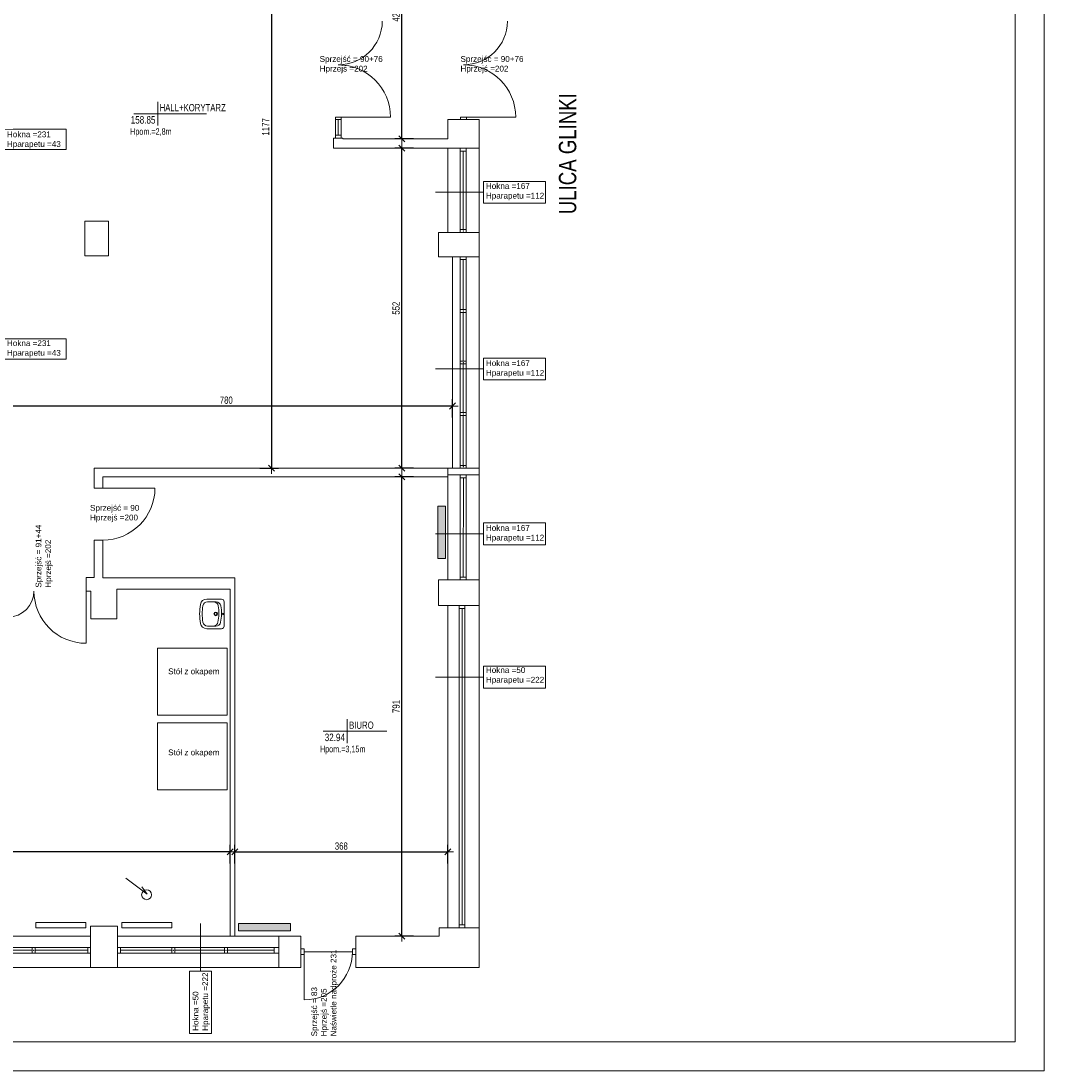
# Model space of a CAD drawing. Header units: millimetres. Extents: x 27490 to 108194, y -40520 to 41185.
# Tile 46 of 65: x 56931 to 58695, y -32131 to -30321. Entities that reach past the tile are written whole.
import ezdxf
from ezdxf.enums import TextEntityAlignment as Align

# ---------------------------------------------------------------- set-up
doc = ezdxf.new("R2010")
doc.units = ezdxf.units.MM
doc.layers.get('0').update_dxf_attribs({"lineweight": 18})
doc.layers.get('Defpoints').update_dxf_attribs({"lineweight": 18})
for name, color, linetype, lineweight in [('BA_met', 7, 'Continuous', 18), ('Cienka', 7, 'Continuous', 18), ('M_Ramki rysunków', 2, 'Continuous', 18), ('PG_WIDOKOWE_CIENKIE', 1, 'Continuous', 18), ('PG_WYMIARY', 1, 'Continuous', 18), ('PG_WYPOSAŻENIE', 1, 'Continuous', 18)]:
    doc.layers.add(name, color=color, linetype=linetype, lineweight=lineweight)
doc.styles.add('BIKTC', font='bikromsw.shx', dxfattribs={"width": 0.8})
doc.styles.add('BIKWYM', font='BIKROMSW.SHX', dxfattribs={"width": 0.8})
doc.styles.add('ROMANS', font='bikromsw.shx', dxfattribs={"width": 0.8})
doc.styles.get("Standard").update_dxf_attribs({"font": 'arial.ttf'})
doc.dimstyles.new('BA_KR_50', dxfattribs={"dimscale": 0.5, "dimtxt": 25, "dimasz": 1.666667, "dimexe": 24, "dimexo": 0, "dimgap": 0, "dimtad": 0, "dimdec": 1, "dimrnd": 0.5, "dimzin": 9, "dimdsep": 46, "dimtxsty": 'BIKWYM', "dimblk": 'WYM-KR', "dimcen": 0, "dimdle": 20, "dimclrd": 256, "dimclre": 256, "dimclrt": 7, "dimadec": 0, "dimazin": 0, "dimtfac": 0.033333, "dimtdec": 1, "dimtmove": 0, "dimatfit": 3, "dimldrblk": 'WYM-KR', "dimfxl": 40, "dimfxlon": 1, "dimtvp": 0.8, "dimtolj": 1, "dimarcsym": 0})

# ---------------------------------------------------------------- blocks, each defined once
blk = doc.blocks.new('A$Cf7835451')
at = {"layer": 'PG_WIDOKOWE_CIENKIE', "lineweight": 18}
for p, q in [((0, 4.5), (0, 46.4)), ((30, 50.9), (4.5, 50.9)), ((13.6, 46.3), (18.9, 46.4)), ((17.3, 46.2), (17.3, 46.3)), ((18.1, 46.3), (28.4, 46.5)), ((19.1, 46.3), (19.1, 46.4)), ((24.4, 46.4), (21.8, 46.4)), ((21.8, 46.4), (21.8, 46.4)), ((21.8, 46.4), (21.8, 46.4)), ((22.5, 46.4), (22.5, 46.4)), ((23.6, 46.4), (23.6, 46.4)), ((30, 0), (4.5, 0)), ((14.2, 4.5), (19.5, 4.5)), ((17.3, 4.5), (17.3, 4.6)), ((28.4, 4.5), (19.1, 4.5))]:
    blk.add_line(p, q, dxfattribs=at)
for centre, radius in [((2.3, 25.5), 1.36), ((14.5, 25.5), 3.18), ((14.5, 25.5), 2.27)]:
    blk.add_circle(centre, radius, dxfattribs=at)
for centre, radius, start, end in [((4.5, 46.4), 4.55, 90, 180), ((92.8, 26.6), 88.2, 171.7206, 190.0289), ((13.7, 38.1), 8.18, 90.8747, 171.7206), ((97.4, 26.6), 88.2, 171.7206, 190.0289), ((18.2, 38.1), 8.18, 90.8747, 171.7206), ((28.4, 38.2), 8.18, 9.1541, 90), ((30, 40), 10.9, 10.2403, 90), ((-50.5, 25.5), 88.2, 350.8459, 9.1541), ((-50.5, 25.5), 92.7, 349.7597, 10.2403), ((4.5, 4.5), 4.55, 180, 270), ((14.1, 12.6), 8.18, 190.0289, 270.8747), ((18.6, 12.7), 8.18, 190.0289, 264.7924), ((28.4, 12.7), 8.18, 270, 350.8459), ((30, 10.9), 10.9, 270, 349.7597)]:
    blk.add_arc(centre, radius, start, end, dxfattribs=at)
blk = doc.blocks.new('bikmet')
blk.add_line((0, 1.65), (0, -1.65))
at = {"style": 'ROMANS', "width": 0.8}
blk.add_attdef('NRPOM', text='', height=1, dxfattribs=at).set_placement((-0.33, 0.33), align=Align.RIGHT)
blk.add_attdef('NWAPOM', (0.25, 0.33), '', height=1, dxfattribs=at)
blk.add_attdef('RAREA', text='', height=1.04, dxfattribs=at).set_placement((-0.33, -0.33), align=Align.TOP_RIGHT)
blk.add_attdef('PODLOGA', text='', height=1.04, dxfattribs=at).set_placement((0.25, -0.33), align=Align.TOP_LEFT)
blk = doc.blocks.new('WYM-KR')
at = {"linetype": 'ByBlock'}
blk.add_line((11.52, 0), (-11.52, 0), dxfattribs=at)
at = {"color": 7, "linetype": 'ByBlock'}
blk.add_line((6.24, 6.24), (-6.24, -6.24), dxfattribs=at)
blk = doc.blocks.new('*D566')
at = {"layer": 'Defpoints', "color": 0, "transparency": 16777216}
for p in [(57588.2, -31107), (57652.4, -31107), (57652.4, -31898)]:
    blk.add_point(p, dxfattribs=at)
at = {"layer": 'PG_WYMIARY', "lineweight": -2, "transparency": 16777216}
for p, q in [((57608.2, -31107), (57576.2, -31107)), ((57588.2, -31897.2), (57588.2, -31107.8)), ((57608.2, -31898), (57576.2, -31898))]:
    blk.add_line(p, q, dxfattribs=at)
at = {"layer": 'PG_WYMIARY', "lineweight": -2, "transparency": 16777216, "xscale": 0.8333333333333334, "yscale": 0.8333333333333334, "zscale": 0.8333333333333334}
for p, rotation in [((57588.2, -31107), 90), ((57588.2, -31898), 270)]:
    blk.add_blockref('WYM-KR', p, dxfattribs=dict(at, rotation=rotation))
at = {"layer": 'PG_WYMIARY', "color": 7, "transparency": 16777216, "insert": (57578.2, -31502.5), "char_height": 12.5, "attachment_point": 5, "rotation": 90, "style": 'BIKWYM'}
blk.add_mtext('\\A1;791', dxfattribs=at)
blk = doc.blocks.new('*D568')
at = {"layer": 'Defpoints', "color": 0, "transparency": 16777216}
for p in [(56090.4, -31753.1), (56090.4, -31898), (57291.9, -31898)]:
    blk.add_point(p, dxfattribs=at)
at = {"layer": 'PG_WYMIARY', "lineweight": -2, "transparency": 16777216}
for p, q in [((56090.4, -31773.1), (56090.4, -31741.1)), ((57291.1, -31753.1), (56091.3, -31753.1)), ((57291.9, -31773.1), (57291.9, -31741.1))]:
    blk.add_line(p, q, dxfattribs=at)
at = {"layer": 'PG_WYMIARY', "lineweight": -2, "transparency": 16777216, "xscale": 0.8333333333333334, "yscale": 0.8333333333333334, "zscale": 0.8333333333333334, "rotation": 180}
blk.add_blockref('WYM-KR', (56090.4, -31753.1), dxfattribs=at)
at = {"layer": 'PG_WYMIARY', "lineweight": -2, "transparency": 16777216, "xscale": 0.8333333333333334, "yscale": 0.8333333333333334, "zscale": 0.8333333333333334}
blk.add_blockref('WYM-KR', (57291.9, -31753.1), dxfattribs=at)
at = {"layer": 'PG_WYMIARY', "color": 7, "transparency": 16777216, "insert": (56691.2, -31743.1), "char_height": 12.5, "attachment_point": 5, "style": 'BIKWYM'}
blk.add_mtext('\\A1;1202', dxfattribs=at)
blk = doc.blocks.new('*D579')
at = {"layer": 'Defpoints', "color": 0, "transparency": 16777216}
for p in [(57667.4, -31753.1), (57299.9, -31898), (57667.4, -31884)]:
    blk.add_point(p, dxfattribs=at)
at = {"layer": 'PG_WYMIARY', "lineweight": -2, "transparency": 16777216}
for p, q in [((57299.9, -31773.1), (57299.9, -31741.1)), ((57300.8, -31753.1), (57666.6, -31753.1)), ((57667.4, -31773.1), (57667.4, -31741.1))]:
    blk.add_line(p, q, dxfattribs=at)
at = {"layer": 'PG_WYMIARY', "lineweight": -2, "transparency": 16777216, "xscale": 0.8333333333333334, "yscale": 0.8333333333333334, "zscale": 0.8333333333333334, "rotation": 180}
blk.add_blockref('WYM-KR', (57299.9, -31753.1), dxfattribs=at)
at = {"layer": 'PG_WYMIARY', "lineweight": -2, "transparency": 16777216, "xscale": 0.8333333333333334, "yscale": 0.8333333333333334, "zscale": 0.8333333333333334}
blk.add_blockref('WYM-KR', (57667.4, -31753.1), dxfattribs=at)
at = {"layer": 'PG_WYMIARY', "color": 7, "transparency": 16777216, "insert": (57483.7, -31743.1), "char_height": 12.5, "attachment_point": 5, "style": 'BIKWYM'}
blk.add_mtext('\\A1;368', dxfattribs=at)
blk = doc.blocks.new('*D580')
at = {"layer": 'Defpoints', "color": 0, "transparency": 16777216}
for p in [(57588.2, -30540.5), (57667.4, -30540.5), (57667.4, -31092)]:
    blk.add_point(p, dxfattribs=at)
at = {"layer": 'PG_WYMIARY', "lineweight": -2, "transparency": 16777216}
for p, q in [((57608.2, -30540.5), (57576.2, -30540.5)), ((57588.2, -31091.2), (57588.2, -30541.3)), ((57608.2, -31092), (57576.2, -31092))]:
    blk.add_line(p, q, dxfattribs=at)
at = {"layer": 'PG_WYMIARY', "lineweight": -2, "transparency": 16777216, "xscale": 0.8333333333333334, "yscale": 0.8333333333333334, "zscale": 0.8333333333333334}
for p, rotation in [((57588.2, -30540.5), 90), ((57588.2, -31092), 270)]:
    blk.add_blockref('WYM-KR', p, dxfattribs=dict(at, rotation=rotation))
at = {"layer": 'PG_WYMIARY', "color": 7, "transparency": 16777216, "insert": (57578.2, -30816.2), "char_height": 12.5, "attachment_point": 5, "rotation": 90, "style": 'BIKWYM'}
blk.add_mtext('\\A1;552', dxfattribs=at)
blk = doc.blocks.new('*D581')
at = {"layer": 'Defpoints', "color": 0, "transparency": 16777216}
for p in [(57588.2, -30098), (57651.4, -30098), (57667.4, -30524.5)]:
    blk.add_point(p, dxfattribs=at)
at = {"layer": 'PG_WYMIARY', "lineweight": -2, "transparency": 16777216}
for p, q in [((57608.2, -30098), (57576.2, -30098)), ((57588.2, -30523.7), (57588.2, -30098.8)), ((57608.2, -30524.5), (57576.2, -30524.5))]:
    blk.add_line(p, q, dxfattribs=at)
at = {"layer": 'PG_WYMIARY', "lineweight": -2, "transparency": 16777216, "xscale": 0.8333333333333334, "yscale": 0.8333333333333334, "zscale": 0.8333333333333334}
for p, rotation in [((57588.2, -30098), 90), ((57588.2, -30524.5), 270)]:
    blk.add_blockref('WYM-KR', p, dxfattribs=dict(at, rotation=rotation))
at = {"layer": 'PG_WYMIARY', "color": 7, "transparency": 16777216, "insert": (57578.2, -30311.2), "char_height": 12.5, "attachment_point": 5, "rotation": 90, "style": 'BIKWYM'}
blk.add_mtext('\\A1;427', dxfattribs=at)
blk = doc.blocks.new('*D590')
at = {"layer": 'Defpoints', "color": 0, "transparency": 16777216}
for p in [(56895.4, -30984.7), (56895.4, -31081.5), (57675.4, -31092)]:
    blk.add_point(p, dxfattribs=at)
at = {"layer": 'PG_WYMIARY', "lineweight": -2, "transparency": 16777216}
for p, q in [((56895.4, -31004.7), (56895.4, -30972.7)), ((57675.4, -31004.7), (57675.4, -30972.7)), ((57674.6, -30984.7), (56896.3, -30984.7))]:
    blk.add_line(p, q, dxfattribs=at)
at = {"layer": 'PG_WYMIARY', "lineweight": -2, "transparency": 16777216, "xscale": 0.8333333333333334, "yscale": 0.8333333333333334, "zscale": 0.8333333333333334, "rotation": 180}
blk.add_blockref('WYM-KR', (56895.4, -30984.7), dxfattribs=at)
at = {"layer": 'PG_WYMIARY', "lineweight": -2, "transparency": 16777216, "xscale": 0.8333333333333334, "yscale": 0.8333333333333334, "zscale": 0.8333333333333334}
blk.add_blockref('WYM-KR', (57675.4, -30984.7), dxfattribs=at)
at = {"layer": 'PG_WYMIARY', "color": 7, "transparency": 16777216, "insert": (57285.4, -30974.7), "char_height": 12.5, "attachment_point": 5, "style": 'BIKWYM'}
blk.add_mtext('\\A1;780', dxfattribs=at)
blk = doc.blocks.new('*D594')
at = {"layer": 'Defpoints', "color": 0, "transparency": 16777216}
for p in [(57045.4, -29915.5), (57057.4, -31092), (57363.3, -31092)]:
    blk.add_point(p, dxfattribs=at)
at = {"layer": 'PG_WYMIARY', "lineweight": -2, "transparency": 16777216}
for p, q in [((57343.3, -29915.5), (57375.3, -29915.5)), ((57363.3, -29916.3), (57363.3, -31091.2)), ((57343.3, -31092), (57375.3, -31092))]:
    blk.add_line(p, q, dxfattribs=at)
at = {"layer": 'PG_WYMIARY', "lineweight": -2, "transparency": 16777216, "xscale": 0.8333333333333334, "yscale": 0.8333333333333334, "zscale": 0.8333333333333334}
for p, rotation in [((57363.3, -29915.5), 90), ((57363.3, -31092), 270)]:
    blk.add_blockref('WYM-KR', p, dxfattribs=dict(at, rotation=rotation))
at = {"layer": 'PG_WYMIARY', "color": 7, "transparency": 16777216, "insert": (57353.3, -30503.7), "char_height": 12.5, "attachment_point": 5, "rotation": 90, "style": 'BIKWYM'}
blk.add_mtext('\\A1;1177', dxfattribs=at)

msp = doc.modelspace()

# ---------------------------------------------------------------- hatches: boundary and pattern name
at = {"true_color": 0xf26722}
h = msp.add_hatch(color=30, dxfattribs=at)
h.dxf.hatch_style = 1
h.paths.add_polyline_path([(57650.35, -31247.44), (57663.19, -31247.44), (57663.21, -31157.44), (57650.37, -31157.44)])
h = msp.add_hatch(color=30, dxfattribs=at)
h.dxf.hatch_style = 1
h.paths.add_polyline_path([(57396.39, -31889.12), (57396.39, -31876.29), (57306.39, -31876.26), (57306.39, -31889.1)])

# ---------------------------------------------------------------- linework, layer by layer
at = {"lineweight": 20}
for p, q in [((57483.44, -30396.59), (57483.44, -30396.89)), ((57483.44, -30396.59), (57483.44, -30396.89)), ((57699.44, -30396.59), (57699.44, -30396.89)), ((57473.44, -30486.75), (57473.44, -30523)), ((57473.44, -30486.75), (57473.44, -30491)), ((57473.44, -30486.75), (57483.44, -30486.75)), ((57478.44, -30486.75), (57568.44, -30486.75)), ((57483.44, -30486.75), (57483.44, -30523)), ((57483.44, -30486.75), (57483.44, -30491)), ((57689.44, -30486.75), (57689.44, -30491)), ((57689.44, -30486.75), (57699.44, -30486.75)), ((57694.44, -30486.75), (57784.44, -30486.75)), ((57699.44, -30486.75), (57699.44, -30491)), ((57483.44, -30491), (57473.44, -30491)), ((57478.44, -30491), (57478.44, -30518)), ((57667.44, -30491), (57667.44, -30524.5)), ((57667.44, -30491), (57721.44, -30491)), ((57721.44, -30491), (57721.44, -31952)), ((57470.44, -30523), (57470.44, -30540.5)), ((57470.44, -30523), (57486.44, -30523)), ((57483.44, -30518), (57473.44, -30518)), ((57486.44, -30523), (57486.44, -30524.5)), ((57470.44, -30540.5), (57721.44, -30540.5)), ((57486.44, -30524.5), (57667.44, -30524.5)), ((57667.44, -30540.5), (57667.44, -30685.5)), ((57082.44, -30666), (57041.44, -30666)), ((57041.44, -30726), (57041.44, -30666)), ((57082.44, -30726), (57082.44, -30666)), ((57651.44, -30685.5), (57651.44, -30727.5)), ((57651.44, -30685.5), (57721.44, -30685.5)), ((57082.44, -30726), (57041.44, -30726)), ((57651.44, -30727.5), (57721.44, -30727.5)), ((57675.44, -30727.5), (57675.44, -31092)), ((57688.94, -30818.62), (57688.94, -30823.62)), ((57688.94, -30907.25), (57688.94, -30912.25)), ((57688.94, -30995.87), (57688.94, -31000.87)), ((57721.44, -31092), (57057.44, -31092)), ((57667.44, -31092), (57667.44, -31103.5)), ((57667.44, -31103.5), (57667.44, -31284.5)), ((57667.44, -31103.5), (57721.44, -31103.5)), ((57688.94, -31103.5), (57688.94, -31284.5)), ((57693.96, -31279.5), (57694.43, -31108.5)), ((57698.94, -31284.5), (57698.94, -31103.5)), ((57057.44, -31126), (57072.44, -31126)), ((57064.94, -31126), (57162.44, -31126)), ((57057.44, -31216), (57072.44, -31216)), ((57043.94, -31280), (57043.94, -31303.5)), ((57043.94, -31291.75), (57043.94, -31393.62)), ((57651.44, -31284.5), (57651.44, -31328.5)), ((57651.44, -31284.5), (57721.44, -31284.5)), ((57651.44, -31328.5), (57721.44, -31328.5)), ((57667.44, -31328.5), (57667.44, -31884)), ((57686.94, -31328.5), (57686.94, -31884)), ((57691.94, -31333.5), (57691.94, -31879)), ((57696.94, -31328.5), (57696.94, -31884)), ((57112.04, -31798.13), (57149.13, -31826.04)), ((57149.13, -31826.04), (57139.82, -31813.35)), ((57667.44, -31884), (57721.44, -31884)), ((57413.94, -31920), (57419.94, -31920)), ((57413.94, -31930), (57419.94, -31930)), ((57419.94, -31925), (57502.94, -31925)), ((57419.94, -31925), (57419.94, -32008.08)), ((57502.94, -31920), (57508.94, -31920)), ((57502.94, -31930), (57508.94, -31930))]:
    msp.add_line(p, q, dxfattribs=at)
for p, q in [((57688.94, -30540.5), (57698.94, -30540.5)), ((57688.94, -30540.5), (57688.94, -30685.5)), ((57698.94, -30685.5), (57698.94, -30540.5)), ((57688.94, -30545.5), (57698.94, -30545.5)), ((57693.94, -30545.5), (57693.94, -30680.5)), ((57688.94, -30680.5), (57698.94, -30680.5)), ((57688.94, -30685.5), (57698.94, -30685.5)), ((57688.94, -30685.5), (57698.94, -30685.5)), ((57688.94, -30727.5), (57698.94, -30727.5)), ((57688.94, -30727.5), (57698.94, -30727.5)), ((57688.94, -30727.5), (57688.94, -31092)), ((57688.94, -30732.5), (57698.94, -30732.5)), ((57693.94, -30732.5), (57693.94, -30818.62)), ((57698.94, -31092), (57698.94, -30727.5)), ((57688.94, -30818.62), (57698.94, -30818.62)), ((57688.94, -30823.62), (57698.94, -30823.62)), ((57693.94, -30823.62), (57693.94, -30907.25)), ((57688.94, -30907.25), (57698.94, -30907.25)), ((57688.94, -30912.25), (57698.94, -30912.25)), ((57693.94, -30912.25), (57693.94, -30995.87)), ((57688.94, -30995.87), (57698.94, -30995.87)), ((57688.94, -31000.87), (57698.94, -31000.87)), ((57693.94, -31000.87), (57693.94, -31087)), ((57057.44, -31092), (57057.44, -31126)), ((57688.94, -31087), (57698.94, -31087)), ((57688.94, -31092), (57698.94, -31092)), ((57688.94, -31092), (57698.94, -31092)), ((57072.44, -31107), (57667.44, -31107)), ((57072.44, -31107), (57072.44, -31126)), ((57688.94, -31103.5), (57698.94, -31103.5)), ((57688.94, -31108.5), (57698.94, -31108.5)), ((57057.44, -31216), (57057.44, -31280)), ((57072.44, -31216), (57072.44, -31281)), ((57043.94, -31280), (57057.44, -31280)), ((57072.44, -31281), (57299.94, -31281)), ((57299.94, -31281), (57299.94, -31898)), ((57688.94, -31279.5), (57698.94, -31279.5)), ((57096.94, -31351.5), (57096.94, -31300.5)), ((57096.94, -31300.5), (57291.94, -31300.5)), ((57291.94, -31300.5), (57291.94, -31898)), ((57688.94, -31284.5), (57698.94, -31284.5)), ((57043.94, -31303.5), (57051.94, -31303.5)), ((57051.94, -31303.5), (57051.94, -31351.5)), ((57686.94, -31328.5), (57696.94, -31328.5)), ((57686.94, -31333.5), (57696.94, -31333.5)), ((57051.94, -31351.5), (57096.94, -31351.5)), ((57686.94, -31879), (57696.94, -31879)), ((56497.44, -31898), (57051.44, -31898)), ((57051.44, -31881), (57051.44, -31952)), ((57097.94, -31881), (57051.44, -31881)), ((57097.94, -31881), (57097.94, -31898)), ((57097.94, -31898), (57097.94, -31881)), ((57097.94, -31898), (57413.94, -31898)), ((57097.94, -31898), (57097.94, -31952)), ((57375.94, -31898), (57375.94, -31952)), ((57413.94, -31898), (57413.94, -31952)), ((57508.94, -31898), (57652.44, -31898)), ((57508.94, -31898), (57508.94, -31952)), ((57667.44, -31884), (57652.44, -31884)), ((57652.44, -31898), (57652.44, -31884)), ((57686.94, -31884), (57696.94, -31884)), ((57051.44, -31917.5), (56497.44, -31917.5)), ((57051.44, -31927.5), (56497.44, -31927.5)), ((56950.78, -31922.5), (56865.11, -31922.5)), ((56950.78, -31917.5), (56950.78, -31927.5)), ((56955.78, -31917.5), (56955.78, -31927.5)), ((57046.44, -31922.5), (56955.78, -31922.5)), ((57046.44, -31917.5), (57046.44, -31927.5)), ((57051.44, -31917.5), (57051.44, -31927.5)), ((57375.94, -31917.5), (57097.94, -31917.5)), ((57097.94, -31917.5), (57097.94, -31927.5)), ((57375.94, -31927.5), (57097.94, -31927.5)), ((57102.94, -31917.5), (57102.94, -31927.5)), ((57191.61, -31922.5), (57102.94, -31922.5)), ((57191.61, -31917.5), (57191.61, -31927.5)), ((57196.61, -31917.5), (57196.61, -31927.5)), ((57282.28, -31922.5), (57196.61, -31922.5)), ((57282.28, -31917.5), (57282.28, -31927.5)), ((57287.28, -31917.5), (57287.28, -31927.5)), ((57367.94, -31922.5), (57287.28, -31922.5)), ((57367.94, -31917.5), (57367.94, -31927.5)), ((57419.94, -31920), (57419.94, -31930)), ((57502.94, -31920), (57502.94, -31930)), ((57413.94, -31952), (55251.44, -31952)), ((57721.44, -31952), (57508.94, -31952))]:
    msp.add_line(p, q)
for points in [[(57663.17, -31247.44), (57650.33, -31247.44), (57650.35, -31157.44), (57663.19, -31157.44)], [(57663.19, -31247.44), (57650.35, -31247.44), (57650.37, -31157.44), (57663.21, -31157.44)], [(57396.39, -31876.29), (57396.39, -31889.12), (57306.39, -31889.1), (57306.39, -31876.26)], [(57396.39, -31876.31), (57396.39, -31889.14), (57306.39, -31889.12), (57306.39, -31876.29)]]:
    msp.add_lwpolyline(points, close=True)
at = {"color": 4}
for points in [[(57043.27, -31883.69), (56957.03, -31883.69), (56957.03, -31874.8), (57043.27, -31874.8)], [(57191.59, -31883.69), (57105.36, -31883.69), (57105.36, -31874.8), (57191.59, -31874.8)]]:
    msp.add_lwpolyline(points, close=True, dxfattribs=at)
at = {"color": 5, "lineweight": 20}
msp.add_circle((57148.05, -31826.86), 8.58, dxfattribs=at)
for centre, radius, start, end in [((57478.44, -30320.75), 76, 270, 359.21452), ((57694.44, -30320.75), 76, 270, 359.21452), ((57478.44, -30486.75), 90, 0, 90), ((57694.44, -30486.75), 90, 0, 90), ((57419.94, -31925), 83, 270, 0)]:
    msp.add_arc(centre, radius, start, end, dxfattribs=at)
for p in [(57693.94, -30683), (57693.94, -30821.12), (57693.94, -30821.12), (57693.94, -30821.12), (57693.94, -30821.12), (57693.94, -30909.75), (57693.94, -30909.75), (57693.94, -30909.75), (57693.94, -30909.75), (57693.94, -30998.37), (57693.94, -30998.37), (57693.94, -30998.37), (57693.94, -30998.37), (57693.94, -31089.5), (56953.28, -31922.5), (56953.28, -31922.5), (56953.28, -31922.5), (56953.28, -31922.5), (57194.11, -31922.5), (57194.11, -31922.5), (57194.11, -31922.5), (57194.11, -31922.5), (57284.78, -31922.5), (57284.78, -31922.5), (57284.78, -31922.5), (57284.78, -31922.5)]:
    msp.add_point(p)
for p in [(57693.94, -30821.12), (57693.94, -30909.75), (57693.94, -30998.37)]:
    msp.add_point(p, dxfattribs=at)
at = {"layer": 'BA_met', "color": 18, "true_color": 0x000000}
for p, q in [((57125.94, -30480.99), (57251.47, -30480.99)), ((57452.66, -31545.04), (57562, -31545.04))]:
    msp.add_line(p, q, dxfattribs=at)
at = {"layer": 'Cienka'}
for p, q in [((57646.27, -30616.45), (57728.83, -30616.45)), ((57646.27, -30920.78), (57728.83, -30920.78)), ((57646.27, -31205.04), (57728.83, -31205.04)), ((57646.27, -31451.98), (57728.83, -31451.98)), ((57241.02, -31958.81), (57241.02, -31876.25))]:
    msp.add_line(p, q, dxfattribs=at)
for points in [[(56901.06, -30507.87), (57009.1, -30507.87), (57009.1, -30542.88), (56901.06, -30542.88)], [(57835.75, -30597.67), (57835.75, -30635.24), (57728.83, -30635.24), (57728.83, -30597.67)], [(56901.06, -30868.75), (57009.1, -30868.75), (57009.1, -30903.76), (56901.06, -30903.76)], [(57835.75, -30902), (57835.75, -30939.57), (57728.83, -30939.57), (57728.83, -30902)], [(57835.75, -31186.25), (57835.75, -31223.82), (57728.83, -31223.82), (57728.83, -31186.25)], [(57835.75, -31433.2), (57835.75, -31470.77), (57728.83, -31470.77), (57728.83, -31433.2)], [(57222.23, -31958.81), (57259.81, -31958.81), (57259.81, -32065.73), (57222.23, -32065.73)]]:
    msp.add_lwpolyline(points, close=True, dxfattribs=at)
for centre, radius, start, end in [((57072.44, -31126), 90, 270, 0), ((56908.94, -31303.5), 44.88, 270, 0), ((57043.94, -31303.5), 90.12, 180, 270)]:
    msp.add_arc(centre, radius, start, end, dxfattribs=at)
at = {"layer": 'Defpoints', "color": 18, "lineweight": 18, "true_color": 0x000000}
msp.add_lwpolyline([(54495.32, -29160.59), (58695.32, -29160.59), (58695.32, -32130.59), (54495.32, -32130.59)], close=True, dxfattribs=at)
at = {"layer": 'M_Ramki rysunków'}
msp.add_lwpolyline([(54795.32, -32080.59), (54795.32, -29210.59), (58645.32, -29210.59), (58645.32, -32080.59)], close=True, dxfattribs=at)
at = {"layer": 'PG_WIDOKOWE_CIENKIE', "lineweight": 13}
for points in [[(57167.06, -31401.92), (57286.65, -31401.92), (57286.65, -31517.28), (57167.06, -31517.28)], [(57167.06, -31530.49), (57286.65, -31530.49), (57286.65, -31645.84), (57167.06, -31645.84)]]:
    msp.add_lwpolyline(points, close=True, dxfattribs=at)

# ---------------------------------------------------------------- block references
at = {"layer": 'BA_met', "color": 18, "true_color": 0x000000, "xscale": 12.5, "yscale": 12.5, "zscale": 12.5}
for p, values in [((57167.36, -30480.99), {'NWAPOM': 'HALL+KORYTARZ', 'RAREA': '158.85'}), ((57494.08, -31545.04), {'NWAPOM': 'BIURO', 'RAREA': '32.94'})]:
    msp.add_blockref('bikmet', p, dxfattribs=at).add_auto_attribs(values)
at = {"layer": 'PG_WIDOKOWE_CIENKIE', "lineweight": 30, "xscale": -1}
msp.add_blockref('A$Cf7835451', (57281.67, -31368.43), dxfattribs=at)

# ---------------------------------------------------------------- texts
at = {"char_height": 10, "attachment_point": 1}
for s, insert in [('Sprzejść = 90+76\\PHprzejś =202', (57446.43, -30381.7)), ('Sprzejść = 90+76\\PHprzejś =202', (57689.22, -30381.7)), ('Hokna =231\\PHparapetu =43', (56907.25, -30511.56)), ('Hokna =167\\PHparapetu =112', (57733.04, -30600.62)), ('Hokna =231\\PHparapetu =43', (56907.25, -30871.44)), ('Hokna =167\\PHparapetu =112', (57733.04, -30905.83)), ('Sprzejść = 90\\PHprzejś =200', (57050.5, -31155.19)), ('Hokna =167\\PHparapetu =112', (57733.04, -31189.81)), ('Stół z okapem', (57185.2, -31436.93)), ('Hokna =50\\PHparapetu =222', (57733.04, -31434.74)), ('Stół z okapem', (57185.2, -31576.6))]:
    msp.add_mtext_dynamic_manual_height_columns(s, width=650.6795, gutter_width=50, heights=[0], dxfattribs=dict(at, insert=insert))
at = {"char_height": 10, "attachment_point": 1, "rotation": 90}
for s, insert in [('Sprzejść = 91+44\\PHprzejś =202', (56956.62, -31297.8)), ('Sprzejść = 83\\PHprzejś =205\\PNaświetle nadproże 231', (57432.02, -32071)), ('Hokna =50\\PHparapetu =222', (57227.4, -32061.38))]:
    msp.add_mtext_dynamic_manual_height_columns(s, width=650.6795, gutter_width=50, heights=[0], dxfattribs=dict(at, insert=insert))
at = {"layer": 'Cienka', "color": 7, "lineweight": 0, "insert": (57874.07, -30549.93), "char_height": 30, "attachment_point": 5, "rotation": 90, "style": 'BIKWYM'}
msp.add_mtext('\\A1;ULICA GLINKI', dxfattribs=at)
at = {"layer": 'PG_WYPOSAŻENIE', "color": 18, "true_color": 0x000000, "char_height": 11.25, "attachment_point": 1, "rotation": 360, "style": 'BIKTC'}
for s, insert in [('Hpom.=2,8m', (57119.66, -30506.1)), ('Hpom.=3,15m', (57446.87, -31570.13))]:
    msp.add_mtext_dynamic_manual_height_columns(s, width=976.0193, gutter_width=75, heights=[0], dxfattribs=dict(at, insert=insert))

# ---------------------------------------------------------------- dimensions: what is measured, and where the dimension line sits
at = {"layer": 'PG_WYMIARY'}
for base, p1, p2, picture, middle in [((57363.27064143, -31091.99967447), (57045.44237237, -29915.49967447), (57057.44237237, -31091.99967447), '*D594', (57353.27064143, -30503.74967447)), ((57588.24622657, -30097.99967447), (57667.44237237, -30524.49967447), (57651.44237237, -30097.99967447), '*D581', (57578.24622657, -30311.24967447)), ((57588.24622657, -30540.49967447), (57667.44237237, -31091.99967447), (57667.44237237, -30540.49967447), '*D580', (57578.24622657, -30816.24967447)), ((57588.25, -31107), (57652.44, -31898), (57652.44, -31107), '*D566', (57578.25, -31502.5))]:
    dim = msp.add_linear_dim(base=base, p1=p1, p2=p2, angle=90, dimstyle='BA_KR_50', override={"dimdec": 0, "dimtmove": 1}, dxfattribs=at)
    dim.commit()
    dim.dimension.update_dxf_attribs({"geometry": picture, "text_midpoint": middle})
for base, p1, p2, picture, middle in [((56895.44, -30984.66), (57675.44, -31092), (56895.44, -31081.5), '*D590', (57285.44, -30974.66)), ((56090.44237237, -31753.09690453), (57291.94237237, -31897.99967447), (56090.44237237, -31897.99967447), '*D568', (56691.19237237, -31743.09690453)), ((57667.44237237, -31753.09690453), (57299.94237237, -31897.99967447), (57667.44237237, -31883.99967447), '*D579', (57483.69237237, -31743.09690453))]:
    dim = msp.add_linear_dim(base=base, p1=p1, p2=p2, dimstyle='BA_KR_50', override={"dimdec": 0, "dimtmove": 1}, dxfattribs=at)
    dim.commit()
    dim.dimension.update_dxf_attribs({"geometry": picture, "text_midpoint": middle})

doc.saveas('drawing.dxf')
